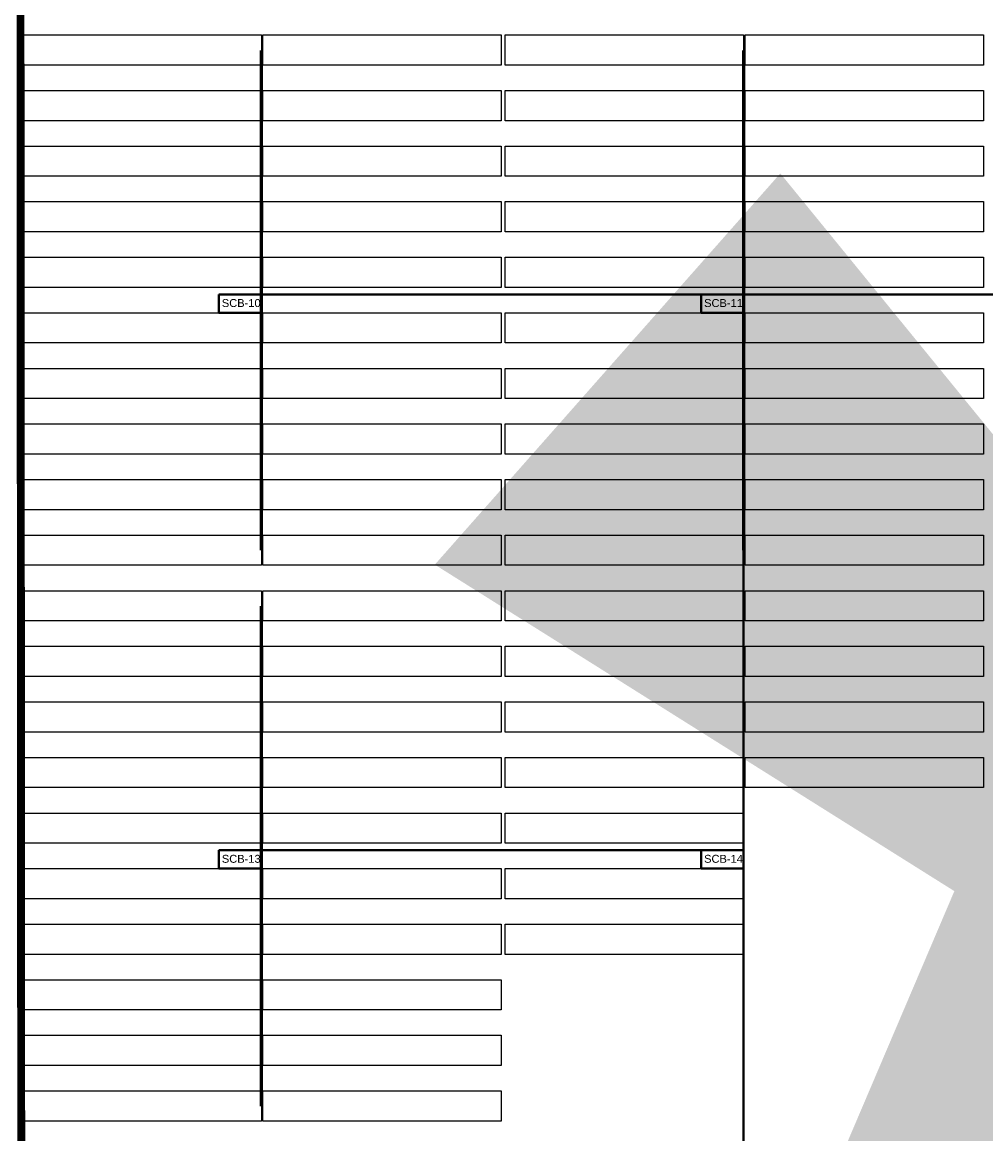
# Model space of a CAD drawing. Header units: inches. Extents: x 727810 to 1461440, y 2714588 to 5435005.
# Tile 180 of 233: x 729764 to 729885, y 2715963 to 2716103. Entities that reach past the tile are written whole.
import ezdxf

# ---------------------------------------------------------------- set-up
doc = ezdxf.new("R2010")
doc.units = ezdxf.units.IN
doc.header["$MEASUREMENT"] = 0
for name, color, linetype in [('DETAILS', 7, 'Continuous'), ('Inverter Room', 7, 'Continuous'), ('POLYLINE', 3, 'Continuous'), ('Saatvik', 5, 'Continuous'), ('SCB', 7, 'Continuous'), ('tranch', 7, 'Continuous')]:
    doc.layers.add(name, color=color, linetype=linetype)
doc.styles.add('ROMANS', font='ROMANS.shx', dxfattribs={"height": 10})
doc.styles.get("Standard").update_dxf_attribs({"font": 'arial.ttf'})
doc.dimstyles.new('ROMANS$7', dxfattribs={"dimscale": 100, "dimtxt": 2.5, "dimasz": 2, "dimexe": 20, "dimexo": 20, "dimgap": 0.5, "dimtad": 1, "dimdec": 0, "dimrnd": 5, "dimzin": 0, "dimdsep": 46, "dimtxsty": 'ROMANS', "dimcen": 0.09, "dimdle": 20, "dimclrd": 256, "dimclre": 256, "dimclrt": 3, "dimadec": 0, "dimazin": 0, "dimtfac": 20, "dimtdec": 0, "dimtix": 1, "dimtmove": 2, "dimatfit": 3, "dimfxl": 1, "dimtolj": 1, "dimtzin": 0, "dimarcsym": 0})

msp = doc.modelspace()

# ---------------------------------------------------------------- linework, layer by layer
at = {"layer": 'DETAILS', "color": 6, "lineweight": 40}
for p, q in [((729788.4072, 2716068.46281), (729893.27152, 2716068.46281)), ((729788.4072, 2716068.46281), (729893.27152, 2716068.46281)), ((729854.52715, 2715779.2212), (729854.52715, 2716068.46281)), ((729854.52715, 2715779.2212), (729854.52715, 2716068.46281)), ((729788.4072, 2715998.46281), (729854.52715, 2715998.46281)), ((729788.4072, 2715998.46281), (729854.52715, 2715998.46281))]:
    msp.add_line(p, q, dxfattribs=at)
at = {"layer": 'POLYLINE', "color": 0, "lineweight": 40, "const_width": 1}
msp.add_lwpolyline([(729577.5679, 2716323.72602), (729763.25862, 2716311.47521), (729763.5699, 2715822.96764), (729702.4299, 2715822.96764), (729702.21607, 2715787.38397), (729632.93168, 2715787.41129), (729632.26477, 2715809.23506), (729577.96813, 2715809.24433), (729577.5679, 2716323.72602)], dxfattribs=at)
at = {"layer": 'Saatvik', "color": 5}
for points in [[(729763.70715, 2716101.1612), (729793.74715, 2716101.1612), (729793.74715, 2716097.3612), (729763.70715, 2716097.3612), (729763.70715, 2716101.1612)], [(729793.94715, 2716101.1612), (729823.98715, 2716101.1612), (729823.98715, 2716097.3612), (729793.94715, 2716097.3612), (729793.94715, 2716101.1612)], [(729824.48715, 2716101.1612), (729854.52715, 2716101.1612), (729854.52715, 2716097.3612), (729824.48715, 2716097.3612), (729824.48715, 2716101.1612)], [(729854.72715, 2716101.1612), (729884.76715, 2716101.1612), (729884.76715, 2716097.3612), (729854.72715, 2716097.3612), (729854.72715, 2716101.1612)], [(729763.70715, 2716094.1612), (729793.74715, 2716094.1612), (729793.74715, 2716090.3612), (729763.70715, 2716090.3612), (729763.70715, 2716094.1612)], [(729793.94715, 2716094.1612), (729823.98715, 2716094.1612), (729823.98715, 2716090.3612), (729793.94715, 2716090.3612), (729793.94715, 2716094.1612)], [(729824.48715, 2716094.1612), (729854.52715, 2716094.1612), (729854.52715, 2716090.3612), (729824.48715, 2716090.3612), (729824.48715, 2716094.1612)], [(729854.72715, 2716094.1612), (729884.76715, 2716094.1612), (729884.76715, 2716090.3612), (729854.72715, 2716090.3612), (729854.72715, 2716094.1612)], [(729763.70715, 2716087.1612), (729793.74715, 2716087.1612), (729793.74715, 2716083.3612), (729763.70715, 2716083.3612), (729763.70715, 2716087.1612)], [(729793.94715, 2716087.1612), (729823.98715, 2716087.1612), (729823.98715, 2716083.3612), (729793.94715, 2716083.3612), (729793.94715, 2716087.1612)], [(729824.48715, 2716087.1612), (729854.52715, 2716087.1612), (729854.52715, 2716083.3612), (729824.48715, 2716083.3612), (729824.48715, 2716087.1612)], [(729854.72715, 2716087.1612), (729884.76715, 2716087.1612), (729884.76715, 2716083.3612), (729854.72715, 2716083.3612), (729854.72715, 2716087.1612)], [(729763.70715, 2716080.1612), (729793.74715, 2716080.1612), (729793.74715, 2716076.3612), (729763.70715, 2716076.3612), (729763.70715, 2716080.1612)], [(729793.94715, 2716080.1612), (729823.98715, 2716080.1612), (729823.98715, 2716076.3612), (729793.94715, 2716076.3612), (729793.94715, 2716080.1612)], [(729824.48715, 2716080.1612), (729854.52715, 2716080.1612), (729854.52715, 2716076.3612), (729824.48715, 2716076.3612), (729824.48715, 2716080.1612)], [(729854.72715, 2716080.1612), (729884.76715, 2716080.1612), (729884.76715, 2716076.3612), (729854.72715, 2716076.3612), (729854.72715, 2716080.1612)], [(729763.70715, 2716073.1612), (729793.74715, 2716073.1612), (729793.74715, 2716069.3612), (729763.70715, 2716069.3612), (729763.70715, 2716073.1612)], [(729793.94715, 2716073.1612), (729823.98715, 2716073.1612), (729823.98715, 2716069.3612), (729793.94715, 2716069.3612), (729793.94715, 2716073.1612)], [(729824.48715, 2716073.1612), (729854.52715, 2716073.1612), (729854.52715, 2716069.3612), (729824.48715, 2716069.3612), (729824.48715, 2716073.1612)], [(729854.72715, 2716073.1612), (729884.76715, 2716073.1612), (729884.76715, 2716069.3612), (729854.72715, 2716069.3612), (729854.72715, 2716073.1612)], [(729763.70715, 2716066.1612), (729793.74715, 2716066.1612), (729793.74715, 2716062.3612), (729763.70715, 2716062.3612), (729763.70715, 2716066.1612)], [(729793.94715, 2716066.1612), (729823.98715, 2716066.1612), (729823.98715, 2716062.3612), (729793.94715, 2716062.3612), (729793.94715, 2716066.1612)], [(729824.48715, 2716066.1612), (729854.52715, 2716066.1612), (729854.52715, 2716062.3612), (729824.48715, 2716062.3612), (729824.48715, 2716066.1612)], [(729854.72715, 2716066.1612), (729884.76715, 2716066.1612), (729884.76715, 2716062.3612), (729854.72715, 2716062.3612), (729854.72715, 2716066.1612)], [(729763.70715, 2716059.1612), (729793.74715, 2716059.1612), (729793.74715, 2716055.3612), (729763.70715, 2716055.3612), (729763.70715, 2716059.1612)], [(729793.94715, 2716059.1612), (729823.98715, 2716059.1612), (729823.98715, 2716055.3612), (729793.94715, 2716055.3612), (729793.94715, 2716059.1612)], [(729824.48715, 2716059.1612), (729854.52715, 2716059.1612), (729854.52715, 2716055.3612), (729824.48715, 2716055.3612), (729824.48715, 2716059.1612)], [(729854.72715, 2716059.1612), (729884.76715, 2716059.1612), (729884.76715, 2716055.3612), (729854.72715, 2716055.3612), (729854.72715, 2716059.1612)], [(729763.70715, 2716052.1612), (729793.74715, 2716052.1612), (729793.74715, 2716048.3612), (729763.70715, 2716048.3612), (729763.70715, 2716052.1612)], [(729793.94715, 2716052.1612), (729823.98715, 2716052.1612), (729823.98715, 2716048.3612), (729793.94715, 2716048.3612), (729793.94715, 2716052.1612)], [(729824.48715, 2716052.1612), (729854.52715, 2716052.1612), (729854.52715, 2716048.3612), (729824.48715, 2716048.3612), (729824.48715, 2716052.1612)], [(729854.72715, 2716052.1612), (729884.76715, 2716052.1612), (729884.76715, 2716048.3612), (729854.72715, 2716048.3612), (729854.72715, 2716052.1612)], [(729763.70715, 2716045.1612), (729793.74715, 2716045.1612), (729793.74715, 2716041.3612), (729763.70715, 2716041.3612), (729763.70715, 2716045.1612)], [(729793.94715, 2716045.1612), (729823.98715, 2716045.1612), (729823.98715, 2716041.3612), (729793.94715, 2716041.3612), (729793.94715, 2716045.1612)], [(729824.48715, 2716045.1612), (729854.52715, 2716045.1612), (729854.52715, 2716041.3612), (729824.48715, 2716041.3612), (729824.48715, 2716045.1612)], [(729854.72715, 2716045.1612), (729884.76715, 2716045.1612), (729884.76715, 2716041.3612), (729854.72715, 2716041.3612), (729854.72715, 2716045.1612)], [(729763.70715, 2716038.1612), (729793.74715, 2716038.1612), (729793.74715, 2716034.3612), (729763.70715, 2716034.3612), (729763.70715, 2716038.1612)], [(729793.94715, 2716038.1612), (729823.98715, 2716038.1612), (729823.98715, 2716034.3612), (729793.94715, 2716034.3612), (729793.94715, 2716038.1612)], [(729824.48715, 2716038.1612), (729854.52715, 2716038.1612), (729854.52715, 2716034.3612), (729824.48715, 2716034.3612), (729824.48715, 2716038.1612)], [(729854.72715, 2716038.1612), (729884.76715, 2716038.1612), (729884.76715, 2716034.3612), (729854.72715, 2716034.3612), (729854.72715, 2716038.1612)], [(729763.70715, 2716031.1612), (729793.74715, 2716031.1612), (729793.74715, 2716027.3612), (729763.70715, 2716027.3612), (729763.70715, 2716031.1612)], [(729793.94715, 2716031.1612), (729823.98715, 2716031.1612), (729823.98715, 2716027.3612), (729793.94715, 2716027.3612), (729793.94715, 2716031.1612)], [(729824.48715, 2716031.1612), (729854.52715, 2716031.1612), (729854.52715, 2716027.3612), (729824.48715, 2716027.3612), (729824.48715, 2716031.1612)], [(729854.72715, 2716031.1612), (729884.76715, 2716031.1612), (729884.76715, 2716027.3612), (729854.72715, 2716027.3612), (729854.72715, 2716031.1612)], [(729763.70715, 2716024.1612), (729793.74715, 2716024.1612), (729793.74715, 2716020.3612), (729763.70715, 2716020.3612), (729763.70715, 2716024.1612)], [(729793.94715, 2716024.1612), (729823.98715, 2716024.1612), (729823.98715, 2716020.3612), (729793.94715, 2716020.3612), (729793.94715, 2716024.1612)], [(729824.48715, 2716024.1612), (729854.52715, 2716024.1612), (729854.52715, 2716020.3612), (729824.48715, 2716020.3612), (729824.48715, 2716024.1612)], [(729854.72715, 2716024.1612), (729884.76715, 2716024.1612), (729884.76715, 2716020.3612), (729854.72715, 2716020.3612), (729854.72715, 2716024.1612)], [(729763.70715, 2716017.1612), (729793.74715, 2716017.1612), (729793.74715, 2716013.3612), (729763.70715, 2716013.3612), (729763.70715, 2716017.1612)], [(729793.94715, 2716017.1612), (729823.98715, 2716017.1612), (729823.98715, 2716013.3612), (729793.94715, 2716013.3612), (729793.94715, 2716017.1612)], [(729824.48715, 2716017.1612), (729854.52715, 2716017.1612), (729854.52715, 2716013.3612), (729824.48715, 2716013.3612), (729824.48715, 2716017.1612)], [(729854.72715, 2716017.1612), (729884.76715, 2716017.1612), (729884.76715, 2716013.3612), (729854.72715, 2716013.3612), (729854.72715, 2716017.1612)], [(729763.70715, 2716010.1612), (729793.74715, 2716010.1612), (729793.74715, 2716006.3612), (729763.70715, 2716006.3612), (729763.70715, 2716010.1612)], [(729793.94715, 2716010.1612), (729823.98715, 2716010.1612), (729823.98715, 2716006.3612), (729793.94715, 2716006.3612), (729793.94715, 2716010.1612)], [(729824.48715, 2716010.1612), (729854.52715, 2716010.1612), (729854.52715, 2716006.3612), (729824.48715, 2716006.3612), (729824.48715, 2716010.1612)], [(729854.72715, 2716010.1612), (729884.76715, 2716010.1612), (729884.76715, 2716006.3612), (729854.72715, 2716006.3612), (729854.72715, 2716010.1612)], [(729763.70715, 2716003.1612), (729793.74715, 2716003.1612), (729793.74715, 2715999.3612), (729763.70715, 2715999.3612), (729763.70715, 2716003.1612)], [(729793.94715, 2716003.1612), (729823.98715, 2716003.1612), (729823.98715, 2715999.3612), (729793.94715, 2715999.3612), (729793.94715, 2716003.1612)], [(729824.48715, 2716003.1612), (729854.52715, 2716003.1612), (729854.52715, 2715999.3612), (729824.48715, 2715999.3612), (729824.48715, 2716003.1612)], [(729763.70715, 2715996.1612), (729793.74715, 2715996.1612), (729793.74715, 2715992.3612), (729763.70715, 2715992.3612), (729763.70715, 2715996.1612)], [(729793.94715, 2715996.1612), (729823.98715, 2715996.1612), (729823.98715, 2715992.3612), (729793.94715, 2715992.3612), (729793.94715, 2715996.1612)], [(729824.48715, 2715996.1612), (729854.52715, 2715996.1612), (729854.52715, 2715992.3612), (729824.48715, 2715992.3612), (729824.48715, 2715996.1612)], [(729763.70715, 2715989.1612), (729793.74715, 2715989.1612), (729793.74715, 2715985.3612), (729763.70715, 2715985.3612), (729763.70715, 2715989.1612)], [(729793.94715, 2715989.1612), (729823.98715, 2715989.1612), (729823.98715, 2715985.3612), (729793.94715, 2715985.3612), (729793.94715, 2715989.1612)], [(729824.48715, 2715989.1612), (729854.52715, 2715989.1612), (729854.52715, 2715985.3612), (729824.48715, 2715985.3612), (729824.48715, 2715989.1612)], [(729763.70715, 2715982.1612), (729793.74715, 2715982.1612), (729793.74715, 2715978.3612), (729763.70715, 2715978.3612), (729763.70715, 2715982.1612)], [(729793.94715, 2715982.1612), (729823.98715, 2715982.1612), (729823.98715, 2715978.3612), (729793.94715, 2715978.3612), (729793.94715, 2715982.1612)], [(729763.70715, 2715975.1612), (729793.74715, 2715975.1612), (729793.74715, 2715971.3612), (729763.70715, 2715971.3612), (729763.70715, 2715975.1612)], [(729793.94715, 2715975.1612), (729823.98715, 2715975.1612), (729823.98715, 2715971.3612), (729793.94715, 2715971.3612), (729793.94715, 2715975.1612)], [(729763.70715, 2715968.1612), (729793.74715, 2715968.1612), (729793.74715, 2715964.3612), (729763.70715, 2715964.3612), (729763.70715, 2715968.1612)], [(729793.94715, 2715968.1612), (729823.98715, 2715968.1612), (729823.98715, 2715964.3612), (729793.94715, 2715964.3612), (729793.94715, 2715968.1612)]]:
    msp.add_lwpolyline(points, dxfattribs=at)
at = {"layer": 'SCB', "lineweight": 40}
for points in [[(729788.4072, 2716068.46281), (729793.74715, 2716068.46281), (729793.74715, 2716066.1612), (729788.4072, 2716066.1612)], [(729849.1872, 2716068.46281), (729854.52715, 2716068.46281), (729854.52715, 2716066.1612), (729849.1872, 2716066.1612)], [(729788.4072, 2715998.46281), (729793.74715, 2715998.46281), (729793.74715, 2715996.1612), (729788.4072, 2715996.1612)], [(729849.1872, 2715998.46281), (729854.52715, 2715998.46281), (729854.52715, 2715996.1612), (729849.1872, 2715996.1612)]]:
    msp.add_lwpolyline(points, close=True, dxfattribs=at)
at = {"layer": 'tranch', "const_width": 0.4}
for points in [[(729793.74715, 2716067.31201), (729793.74715, 2716099.2312)], [(729854.52715, 2716067.31201), (729854.52715, 2716099.2312)], [(729793.74715, 2716067.31201), (729793.74715, 2716036.2312)], [(729854.52715, 2716067.31201), (729854.52715, 2716036.2312)], [(729793.74715, 2715997.31201), (729793.74715, 2716029.2312)], [(729793.74715, 2715997.31201), (729793.74715, 2715966.2312)]]:
    msp.add_lwpolyline(points, dxfattribs=at)

# ---------------------------------------------------------------- texts
at = {"layer": 'SCB', "color": 7, "lineweight": 40, "char_height": 1, "attachment_point": 1}
for s, insert in [('SCB-10', (729788.76553, 2716067.89231)), ('SCB-10', (729788.76553, 2716067.89231)), ('SCB-11', (729849.54553, 2716067.89231)), ('SCB-11', (729849.54553, 2716067.89231)), ('SCB-13', (729788.76553, 2715997.89231)), ('SCB-13', (729788.76553, 2715997.89231)), ('SCB-14', (729849.54553, 2715997.89231)), ('SCB-14', (729849.54553, 2715997.89231))]:
    msp.add_mtext_dynamic_manual_height_columns(s, width=10.9628712, gutter_width=20.36957, heights=[0], dxfattribs=dict(at, insert=insert))

# ---------------------------------------------------------------- leaders
at = {"layer": 'Inverter Room', "ltscale": 0.5}
for points in [[(729918.47412, 2716084.59473, 0.36728), (729917.79382, 2716085.19588, 0.36728), (729917.40764, 2716085.19032, 0.36728)], [(729987.25059, 2715926.6474, 0), (729986.5703, 2715927.24855, 0), (729986.18411, 2715927.24299, 0)], [(729918.4741, 2716080.99473, 0.21928), (729918.23338, 2716080.01173, 0.21928), (729917.66678, 2716080.01938, 0.21928)]]:
    msp.add_leader(points, dimstyle='ROMANS$7', override={"dimtxt": 150, "dimgap": 0.5, "dimtad": 0, "dimtfill": 1, "dimarcsym": 1}, dxfattribs=at)

doc.saveas('drawing.dxf')
